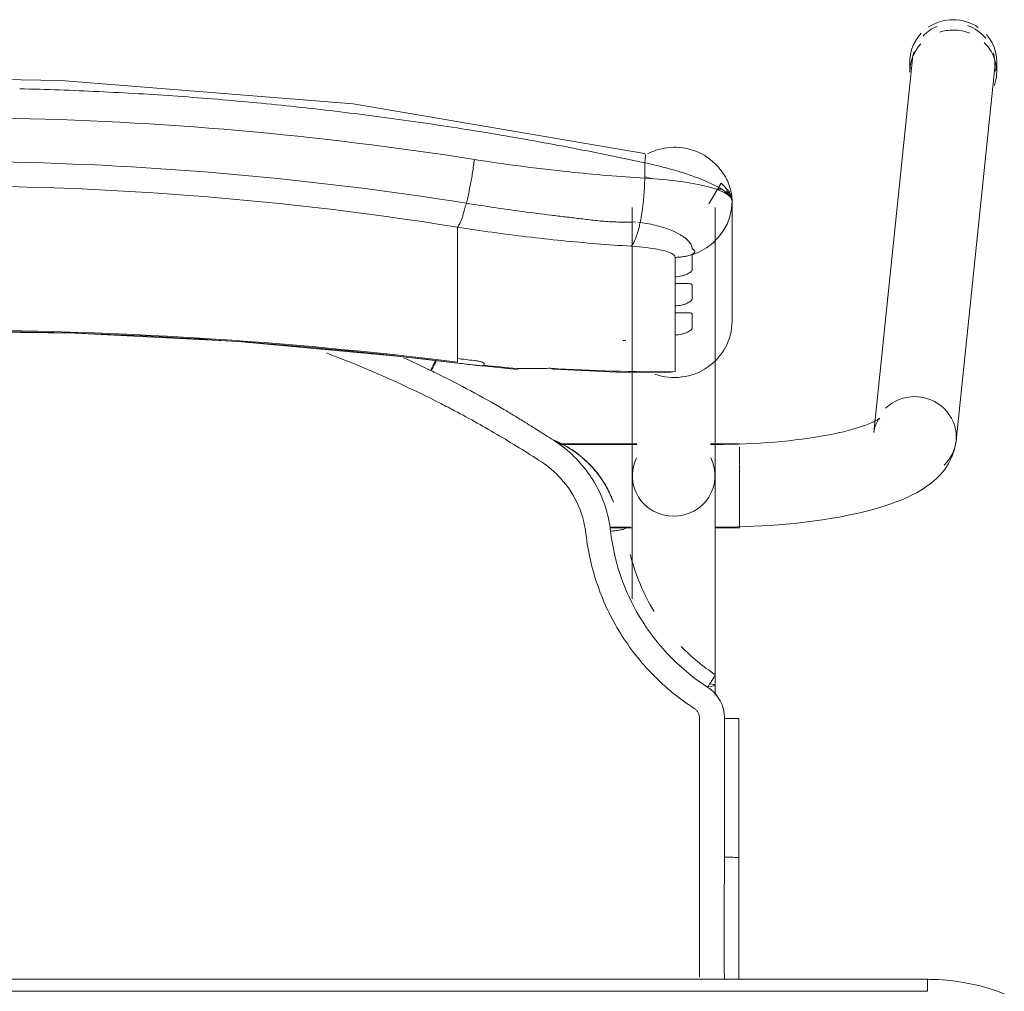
# Model space of a CAD drawing. Header units: metres. Extents: x 3 to 42.2, y -72.9 to -48.7.
# Tile 117 of 189: x 37.07 to 37.316, y -55.584 to -55.341. Entities that reach past the tile are written whole.
import ezdxf

# ---------------------------------------------------------------- set-up
doc = ezdxf.new("R2010")
doc.units = ezdxf.units.M
doc.layers.add('I-FURN', color=7, linetype='Continuous', lineweight=18)

# ---------------------------------------------------------------- blocks, each defined once
blk = doc.blocks.new('ConjuntoParaAlunoTamanho6 - CJA06_ConjuntoParaAlunoTamanho6-V19-1PAV')
at = {"layer": 'I-FURN', "color": 253, "true_color": 0xaaaaaa}
for p, q in [((0.24321, 0.29526), (0.23354, 0.20182)), ((0.24254, 0.29456), (0.24254, 0.29197)), ((0.25413, 0.19969), (0.2638, 0.29312)), ((0.2643, 0.29197), (0.2643, 0.29456)), ((0.1981, 0.22964), (0.1981, 0.25969)), ((0.17315, 0.25812), (0.17315, 0.19097)), ((0.19385, 0.19097), (0.19385, 0.25812)), ((0.17457, 0.25441), (0.17513, 0.25435)), ((0.1959, 0.25221), (0.19685, 0.25395)), ((0.19685, 0.25395), (0.19754, 0.2558)), ((0.12943, 0.2438), (0.12943, 0.25317)), ((0.19471, 0.25062), (0.1959, 0.25221)), ((0.12943, 0.24214), (0.12943, 0.24376)), ((0.12943, 0.24214), (0.12943, 0.23653)), ((0.18386, 0.23904), (0.18386, 0.24073)), ((0.12943, 0.23653), (0.12943, 0.23486)), ((0.12943, 0.23486), (0.12943, 0.22925)), ((0.18386, 0.23176), (0.18386, 0.23345)), ((0.12943, 0.22759), (0.12943, 0.22925)), ((0.12943, 0.22759), (0.12943, 0.22197)), ((0.18386, 0.21701), (0.18386, 0.22617)), ((0.12943, 0.22031), (0.12943, 0.22197)), ((0.12946, 0.21915), (0.14434, 0.21757)), ((0.17944, 0.21689), (0.18173, 0.21678)), ((0.17429, 0.19894), (0.15474, 0.19894)), ((0.17429, 0.19879), (0.15494, 0.19879)), ((0.2, 0.19894), (0.19271, 0.19894)), ((0.19385, 0.19879), (0.19271, 0.19879)), ((0.19385, 0.19845), (0.19385, 0.19879)), ((0.19385, 0.19764), (0.19385, 0.19845)), ((0.2, 0.1938), (0.2, 0.19814)), ((0.19385, 0.1916), (0.19385, 0.19367)), ((0.2, 0.18573), (0.2, 0.19364)), ((0.19385, 0.18582), (0.19385, 0.18688)), ((0.19385, 0.18371), (0.19385, 0.18582)), ((0.2, 0.17794), (0.2, 0.1856)), ((0.16757, 0.17809), (0.17268, 0.17809)), ((0.1676, 0.17794), (0.17323, 0.17794)), ((0.19377, 0.17794), (0.2, 0.17794)), ((0.19385, 0.17809), (0.19385, 0.17951)), ((0.19385, 0.13604), (0.19385, 0.13857)), ((0.19983, 0.13021), (0.19982, 0.0953)), ((0.19982, 0.06497), (0.19982, 0.0953)), ((0.247, 0.06497), (-0.247, 0.06497)), ((0.247, 0.06497), (-0.247, 0.06497)), ((0.247, 0.06497), (0.247, 0.06197))]:
    blk.add_line(p, q, dxfattribs=at)
at = {"layer": 'I-FURN', "color": 253, "true_color": 0xaaaaaa, "flags": 128}
for points in [[(0.17623, 0.27161), (0.10331, 0.28398), (0.03018, 0.28985), (0.0001, 0.2904)], [(0.17627, 0.2654), (0.17627, 0.26637), (0.17627, 0.26734), (0.17627, 0.26831), (0.17627, 0.26928)], [(0.1981, 0.25971), (0.19792, 0.26092), (0.19739, 0.26208), (0.1954, 0.2642), (0.19227, 0.25896)], [(0.19754, 0.2558), (0.19796, 0.25773), (0.1981, 0.25969)], [(0.1981, 0.25971), (0.1981, 0.2522), (0.1981, 0.24468)], [(0.1981, 0.22964), (0.1981, 0.23715), (0.1981, 0.24467), (0.1981, 0.25218), (0.1981, 0.25969)], [(0.19172, 0.24799), (0.19331, 0.2492), (0.19471, 0.25062)], [(0.1881, 0.24628), (0.18997, 0.24701), (0.19172, 0.24799)], [(0.18386, 0.24073), (0.18386, 0.24195), (0.18386, 0.24317), (0.18386, 0.24439), (0.18386, 0.24561)], [(0.1881, 0.24628), (0.1881, 0.24532), (0.1881, 0.24435), (0.1881, 0.24339), (0.1881, 0.24243)], [(0.18386, 0.23345), (0.18386, 0.23485), (0.18386, 0.23624), (0.18386, 0.23764), (0.18386, 0.23904)], [(0.1881, 0.23868), (0.1881, 0.2378), (0.1881, 0.23692), (0.1881, 0.23603), (0.1881, 0.23515)], [(0.18386, 0.22617), (0.18386, 0.22757), (0.18386, 0.22897), (0.18386, 0.23036), (0.18386, 0.23176)], [(0.1881, 0.23141), (0.1881, 0.23052), (0.1881, 0.22964), (0.1881, 0.22876), (0.1881, 0.22787)], [(-0.12926, 0.21915), (-0.08865, 0.22342), (-0.0479, 0.2261), (-0.00707, 0.22717), (0.03376, 0.22666), (0.07455, 0.22454), (0.11521, 0.22083), (0.12946, 0.21915)], [(0.12943, 0.21937), (0.12943, 0.21961), (0.12943, 0.21984), (0.12943, 0.22007), (0.12943, 0.22031)], [(0.1361, 0.21901), (0.1361, 0.21893), (0.1361, 0.21886), (0.1361, 0.21878), (0.1361, 0.2187)], [(0.15351, 0.21761), (0.16928, 0.2169), (0.18131, 0.21677)], [(0.18173, 0.21678), (0.18279, 0.21686), (0.18386, 0.21701)], [(0.23507, 0.20536), (0.23501, 0.20531), (0.23482, 0.20518), (0.23451, 0.20499), (0.23408, 0.20476), (0.23355, 0.20449), (0.23291, 0.2042), (0.23217, 0.20389), (0.23133, 0.20358), (0.23041, 0.20326), (0.22941, 0.20294), (0.22832, 0.20262), (0.22717, 0.2023), (0.22594, 0.20199), (0.22464, 0.20169), (0.22328, 0.2014), (0.22186, 0.20112), (0.22039, 0.20086), (0.21886, 0.2006), (0.21729, 0.20036), (0.21567, 0.20014), (0.214, 0.19993), (0.2123, 0.19973), (0.21057, 0.19956), (0.2088, 0.1994), (0.207, 0.19926), (0.20518, 0.19913), (0.20334, 0.19903), (0.20148, 0.19894), (0.19961, 0.19888), (0.19772, 0.19883), (0.19583, 0.1988), (0.19394, 0.19879), (0.19385, 0.19879)], [(0.23354, 0.20182), (0.23373, 0.20287), (0.23403, 0.20376), (0.23437, 0.20445), (0.23469, 0.20492), (0.23492, 0.20521), (0.23505, 0.20534), (0.23507, 0.20536)], [(0.25413, 0.19969), (0.25375, 0.19762), (0.25311, 0.19572), (0.25226, 0.19403), (0.25129, 0.19256), (0.25023, 0.19128), (0.24913, 0.19017), (0.24799, 0.18919), (0.24683, 0.18832), (0.24563, 0.18753), (0.24441, 0.18681), (0.24316, 0.18615), (0.24188, 0.18553), (0.24055, 0.18496), (0.23919, 0.18441), (0.23778, 0.1839), (0.23633, 0.18341), (0.23483, 0.18295), (0.2333, 0.18251), (0.23171, 0.1821), (0.23008, 0.1817), (0.22841, 0.18133), (0.2267, 0.18098), (0.22495, 0.18064), (0.22315, 0.18033), (0.22132, 0.18004), (0.21946, 0.17976), (0.21756, 0.17951), (0.21562, 0.17928), (0.21366, 0.17906), (0.21168, 0.17887), (0.20967, 0.1787), (0.20763, 0.17855), (0.20558, 0.17842), (0.20352, 0.17831), (0.20144, 0.17823), (0.19935, 0.17816), (0.19725, 0.17811), (0.19515, 0.17809), (0.19385, 0.17809)], [(0.17315, 0.16015), (0.17315, 0.162), (0.17315, 0.16382), (0.17315, 0.1656), (0.17315, 0.16735), (0.17315, 0.16905), (0.17315, 0.17071), (0.17315, 0.17233), (0.17315, 0.1739), (0.17315, 0.17541), (0.17315, 0.17687), (0.17315, 0.17828), (0.17315, 0.17963), (0.17315, 0.18092), (0.17315, 0.18215), (0.17315, 0.18331), (0.17315, 0.18441), (0.17315, 0.18544), (0.17315, 0.1864), (0.17315, 0.18729), (0.17315, 0.1881), (0.17315, 0.18885), (0.17315, 0.18951), (0.17315, 0.19011), (0.17315, 0.19062), (0.17315, 0.19097)], [(0.19385, 0.19097), (0.19385, 0.19051), (0.19385, 0.18998), (0.19385, 0.18937), (0.19385, 0.18869), (0.19385, 0.18793), (0.19385, 0.1871), (0.19385, 0.18619), (0.19385, 0.18522), (0.19385, 0.18417), (0.19385, 0.18306), (0.19385, 0.18188), (0.19385, 0.18064), (0.19385, 0.17934), (0.19385, 0.17798), (0.19385, 0.17656), (0.19385, 0.17508), (0.19385, 0.17355), (0.19385, 0.17198), (0.19385, 0.17035), (0.19385, 0.16868), (0.19385, 0.16696), (0.19385, 0.16521), (0.19385, 0.16342), (0.19385, 0.16159), (0.19385, 0.15974), (0.19385, 0.15785), (0.19385, 0.15594), (0.19385, 0.15401), (0.19385, 0.15206), (0.19385, 0.15009), (0.19385, 0.14811), (0.19385, 0.14612), (0.19385, 0.14413), (0.19385, 0.14213), (0.19385, 0.14013), (0.19385, 0.13857)], [(0.16841, 0.18432), (0.16841, 0.18434), (0.16841, 0.18435), (0.16841, 0.18437), (0.16841, 0.18438)], [(0.19623, 0.13025), (0.19623, 0.12639), (0.19623, 0.12254), (0.19623, 0.11868), (0.19623, 0.11483), (0.19623, 0.11097), (0.19623, 0.10712), (0.19623, 0.10327), (0.19623, 0.09941), (0.19623, 0.09556)], [(0.2662, 0.06136), (0.26421, 0.06209), (0.2622, 0.06274), (0.26015, 0.06331), (0.25809, 0.06379), (0.25601, 0.0642), (0.25391, 0.06451), (0.25181, 0.06475), (0.24969, 0.0649), (0.24757, 0.06496), (0.247, 0.06497)], [(0.247, 0.06197), (0.1235, 0.06197), (0, 0.06197), (-0.1235, 0.06197), (-0.247, 0.06197)], [(-0.247, 0.06197), (-0.1235, 0.06197), (0, 0.06197), (0.1235, 0.06197), (0.247, 0.06197)]]:
    blk.add_lwpolyline(points, dxfattribs=at)
at = {"layer": 'I-FURN', "color": 253, "true_color": 0xaaaaaa}
for centre, major_axis, ratio, start_param, end_param in [((0.25351, 0.29419), (-0.01029, 0.00107), 0.967158, 5.223081, 5.643454), ((0.25342, 0.29456), (0.01088, 0), 0.965926, 1.570796, 2.182166), ((0.25342, 0.29456), (-0.01088, 0), 0.965926, 4.098128, 4.712389), ((0.25351, 0.29419), (-0.01029, 0.00107), 0.967158, 3.921544, 4.46746), ((0.25342, 0.29456), (0.01088, 0), 0.965926, 2.396414, 3.312013), ((0.25342, 0.29197), (0.01088, 0), 0.965926, 1.581694, 1.883969), ((0.25342, 0.29197), (0.01088, 0), 0.965926, 1.176355, 1.570796), ((0.25342, 0.29456), (0.01088, 0), 0.965926, 6.052088, 6.985956), ((0.25342, 0.29197), (0.01088, 0), 0.965926, 2.409324, 3.141593), ((0.25342, 0.29197), (0.01088, 0), 0.965926, 5.959867, 7.062609), ((0.25351, 0.29419), (-0.01029, 0.00107), 0.967158, 6.102343, 6.382991), ((0.25351, 0.29419), (-0.01029, 0.00107), 0.967158, 3.141593, 3.502975), ((0.0001, -0.77159), (1.0211, 0), 0.978148, 1.443771, 1.697822), ((0.0001, -0.77117), (1.0209, 0), 0.978148, 1.443771, 1.697822), ((0.1837, 0.22964), (0.0144, 0), 0.978148, 4.362105, 6.283185), ((0.17947, 0.60128), (0.385, 0), 0.978148, 4.689765, 4.691852), ((0.17947, 0.60356), (0.395, 0), 0.978148, 4.585364, 4.595996), ((0.17947, 0.60221), (0.3948, 0), 0.978148, 4.585364, 4.595936), ((0.17947, 0.60263), (0.395, 0), 0.978148, 4.602237, 4.623287), ((0.14521, 0.22754), (0.00087, 0.00996), 0.018501, 2.93296, 3.325659), ((0.17947, 0.60336), (0.395, 0), 0.978148, 4.644485, 4.723499), ((0.24383, 0.20075), (-0.01029, 0.00107), 0.967158, 4.812195, 5.597593), ((0.24383, 0.20075), (-0.01029, 0.00107), 0.967158, 3.241398, 4.812195), ((0.24383, 0.20075), (-0.01029, 0.00107), 0.967158, 2.456, 3.241398), ((0.1835, 0.19097), (0.01035, 0), 0.978148, 2.686587, 4.712389), ((0.1835, 0.19097), (0.01035, 0), 0.978148, 4.712389, 6.738191), ((0.1835, 0.13857), (0.01035, 0), 0.069756, 5.759587, 6.776353)]:
    blk.add_ellipse(centre, major_axis=major_axis, ratio=ratio, start_param=start_param, end_param=end_param, dxfattribs=at)
for points in [[(0.03973, 0.28708), (0.03313, 0.2874), (0.02653, 0.28763), (0.01992, 0.28779)], [(0.0595, 0.28591), (0.05292, 0.28638), (0.04633, 0.28677), (0.03973, 0.28708)], [(0.07921, 0.28427), (0.07265, 0.28489), (0.06608, 0.28544), (0.0595, 0.28591)], [(0.09885, 0.28217), (0.09232, 0.28294), (0.08577, 0.28365), (0.07921, 0.28427)], [(0.11839, 0.27961), (0.11189, 0.28054), (0.10538, 0.28139), (0.09885, 0.28217)], [(0.13782, 0.27661), (0.13136, 0.27768), (0.12489, 0.27868), (0.11839, 0.27961)], [(0.15712, 0.27316), (0.15071, 0.27438), (0.14427, 0.27553), (0.13782, 0.27661)], [(0.17627, 0.26928), (0.16991, 0.27065), (0.16353, 0.27194), (0.15712, 0.27316)], [(0.17627, 0.26928), (0.17633, 0.26966), (0.17642, 0.27037), (0.17644, 0.2712), (0.17636, 0.27149), (0.1763, 0.27156)], [(0.13164, 0.25914), (0.13175, 0.25959), (0.13198, 0.26053), (0.13231, 0.26203), (0.13262, 0.26359), (0.13292, 0.2652), (0.1332, 0.26684), (0.13344, 0.26848), (0.13359, 0.26956), (0.13366, 0.2701)], [(0.17513, 0.25435), (0.1752, 0.25471), (0.17534, 0.25544), (0.17553, 0.25659), (0.17571, 0.25778), (0.17586, 0.25902), (0.17599, 0.26028), (0.1761, 0.26156), (0.17618, 0.26285), (0.17624, 0.26413), (0.17626, 0.26498), (0.17627, 0.2654)], [(0.1981, 0.25969), (0.1981, 0.26035), (0.19703, 0.26165), (0.19239, 0.26338), (0.18523, 0.2647), (0.17934, 0.26523), (0.17627, 0.2654)], [(0.17811, 0.26528), (0.17751, 0.26545), (0.1769, 0.26561), (0.17629, 0.26577)], [(0.12943, 0.25317), (0.12952, 0.25327), (0.1297, 0.25353), (0.13, 0.25409), (0.13031, 0.25481), (0.13064, 0.25568), (0.13097, 0.2567), (0.1313, 0.25786), (0.13153, 0.2587), (0.13164, 0.25914)], [(0.17285, 0.2484), (0.17297, 0.2485), (0.1732, 0.24877), (0.17355, 0.24934), (0.17389, 0.25006), (0.17423, 0.25093), (0.17455, 0.25195), (0.17485, 0.25308), (0.17504, 0.25392), (0.17513, 0.25435)], [(0.18386, 0.24561), (0.18422, 0.24561), (0.18494, 0.24565), (0.18601, 0.24578), (0.18707, 0.24599), (0.18776, 0.24617), (0.1881, 0.24628)], [(0.12434, 0.2095), (0.11529, 0.21408), (0.10607, 0.21814), (0.09666, 0.22168)], [(0.11594, 0.2205), (0.11821, 0.21947), (0.12046, 0.21841), (0.1227, 0.21732)], [(0.1336, 0.21981), (0.13377, 0.21979), (0.1341, 0.21974), (0.13456, 0.21967), (0.13499, 0.21957), (0.13538, 0.21946), (0.13569, 0.21935), (0.13593, 0.21923), (0.13606, 0.21912), (0.1361, 0.21905), (0.1361, 0.21901)], [(0.12436, 0.21651), (0.12408, 0.21665), (0.12353, 0.21692), (0.12297, 0.21719), (0.1227, 0.21732)], [(0.12334, 0.21813), (0.12319, 0.21783), (0.12304, 0.21753), (0.12289, 0.21723)], [(0.1361, 0.2187), (0.1361, 0.21868), (0.13609, 0.21865), (0.13607, 0.21862), (0.13605, 0.2186)], [(0.14432, 0.21779), (0.14576, 0.21776), (0.1486, 0.21775), (0.15133, 0.21782), (0.15267, 0.21788)], [(0.15267, 0.21788), (0.1532, 0.21758), (0.15369, 0.21752), (0.15417, 0.21772)], [(0.14098, 0.20758), (0.13826, 0.20916), (0.13276, 0.21224), (0.12717, 0.21512), (0.12436, 0.21651)], [(0.12798, 0.20762), (0.12738, 0.20794), (0.12617, 0.20857), (0.12495, 0.20919), (0.12434, 0.2095)], [(0.1504, 0.19445), (0.14673, 0.19684), (0.13935, 0.20142), (0.13181, 0.20561), (0.12798, 0.20762)], [(0.14635, 0.20432), (0.14546, 0.20487), (0.14368, 0.20597), (0.14188, 0.20704), (0.14098, 0.20758)], [(0.15378, 0.19963), (0.15256, 0.20043), (0.1501, 0.202), (0.14762, 0.20355), (0.14638, 0.20431)], [(0.15863, 0.1971), (0.15703, 0.19822), (0.15531, 0.19916), (0.1535, 0.1999)], [(0.15374, 0.19972), (0.15472, 0.19931), (0.15575, 0.19881), (0.1568, 0.1982)], [(0.1625, 0.1911), (0.16134, 0.1928), (0.15869, 0.19594), (0.1555, 0.19851), (0.15378, 0.19963)], [(0.15448, 0.19112), (0.15386, 0.19174), (0.15256, 0.19292), (0.15114, 0.19396), (0.1504, 0.19445)], [(0.16156, 0.17636), (0.16124, 0.17915), (0.15968, 0.18454), (0.15645, 0.18912), (0.15448, 0.19112)], [(0.16371, 0.18924), (0.16352, 0.18955), (0.16313, 0.19018), (0.16271, 0.1908), (0.1625, 0.1911)], [(0.16501, 0.19076), (0.16537, 0.19026), (0.16604, 0.18925), (0.16695, 0.18767), (0.16775, 0.18603), (0.1682, 0.1849), (0.16841, 0.18432)], [(0.16774, 0.17706), (0.1675, 0.1792), (0.16656, 0.18343), (0.16479, 0.18738), (0.16371, 0.18924)], [(0.17146, 0.1778), (0.17147, 0.17776), (0.17128, 0.17766), (0.17046, 0.17746), (0.16921, 0.17725), (0.16823, 0.17712), (0.16774, 0.17706)], [(0.1786, 0.15703), (0.1759, 0.16144), (0.1739, 0.16628), (0.17265, 0.17129)], [(0.19391, 0.14119), (0.19084, 0.14321), (0.18795, 0.1456), (0.18537, 0.14827)], [(0.19199, 0.13805), (0.19225, 0.13846), (0.19278, 0.13928), (0.19344, 0.14033), (0.19385, 0.14103), (0.19393, 0.14119), (0.19391, 0.14119)], [(0.19623, 0.13025), (0.19622, 0.13104), (0.19604, 0.13255), (0.19519, 0.13473), (0.19383, 0.13663), (0.19265, 0.13762), (0.19199, 0.13805)], [(0.19, 0.13025), (0.19, 0.1305), (0.18994, 0.13099), (0.18966, 0.1317), (0.18922, 0.13231), (0.18884, 0.13263), (0.18863, 0.13277)], [(0.19, 0.09555), (0.19, 0.09868), (0.19, 0.10482), (0.19, 0.11314), (0.19, 0.12173), (0.19, 0.1274), (0.19, 0.13025)], [(0.19982, 0.1302), (0.19984, 0.13021), (0.19969, 0.13022), (0.19891, 0.13024), (0.1977, 0.13025), (0.19672, 0.13025), (0.19623, 0.13025)], [(0.19982, 0.1302), (0.19982, 0.12729), (0.19982, 0.12438), (0.19982, 0.12147)], [(0.19982, 0.09529), (0.19982, 0.1011), (0.19982, 0.11273), (0.19982, 0.12438), (0.19982, 0.1302)], [(0.19982, 0.11273), (0.19982, 0.10691), (0.19982, 0.1011), (0.19982, 0.09528)], [(0.19623, 0.09556), (0.19662, 0.09556), (0.19701, 0.09556), (0.19738, 0.09555)], [(0.19738, 0.09555), (0.19775, 0.09554), (0.1981, 0.09553), (0.19841, 0.09551)], [(0.19982, 0.0953), (0.19982, 0.0953), (0.19982, 0.09529), (0.19982, 0.09529)], [(0.19982, 0.06497), (0.19982, 0.07507), (0.19982, 0.08518), (0.19982, 0.09529)], [(0.19982, 0.07478), (0.19982, 0.07151), (0.19982, 0.06824), (0.19982, 0.06497)]]:
    blk.add_open_spline(points, degree=3, dxfattribs=at)
for points, knots in [([(-0.13346, 0.2701), (-0.0847, 0.2778), (0.00519, 0.28415), (0.09466, 0.27626), (0.13366, 0.2701)], [-1, -1, -1, -1, -0.444444, 0, 0, 0, 0]), ([(0.17699, 0.27153), (0.17765, 0.27187), (0.17927, 0.27255), (0.18196, 0.27315), (0.18496, 0.2732), (0.18741, 0.27274), (0.18905, 0.27216), (0.18996, 0.27176), (0.19062, 0.27143), (0.19127, 0.27106), (0.19212, 0.27051), (0.19313, 0.26973), (0.19423, 0.2687), (0.19516, 0.26763), (0.19594, 0.26656), (0.1966, 0.26547), (0.19712, 0.26439), (0.19752, 0.26334), (0.1978, 0.26234), (0.19804, 0.26108), (0.1981, 0.26023), (0.1981, 0.25971)], [0.3275759, 0.3275759, 0.3275759, 0.3275759, 0.375, 0.4375, 0.5, 0.5625, 0.59375, 0.609375, 0.625, 0.640625, 0.65625, 0.6875, 0.71875, 0.75, 0.78125, 0.8125, 0.84375, 0.875, 0.90625, 0.9375, 1, 1, 1, 1]), ([(-0.13144, 0.25914), (-0.08343, 0.26683), (0.00512, 0.27318), (0.09323, 0.26529), (0.13164, 0.25914)], [-1, -1, -1, -1, -0.444444, 0, 0, 0, 0]), ([(0.13366, 0.2701), (0.14155, 0.26885), (0.15578, 0.26699), (0.16997, 0.2658), (0.17627, 0.2654)], [-1, -1, -1, -1, -0.444444, 0, 0, 0, 0]), ([(0.17627, 0.26928), (0.1778, 0.26895), (0.18084, 0.26823), (0.1851, 0.26704), (0.18885, 0.26578), (0.19302, 0.26411), (0.19708, 0.26187), (0.1981, 0.26034), (0.1981, 0.25971)], [0, 0, 0, 0, 0.125, 0.25, 0.375, 0.5, 0.75, 1, 1, 1, 1]), ([(0.12943, 0.25317), (0.08224, 0.26075), (-0.00484, 0.26702), (-0.09148, 0.25924), (-0.12923, 0.25317)], [-1, -1, -1, -1, -0.444444, 0, 0, 0, 0]), ([(0.19589, 0.26257), (0.19565, 0.26263), (0.19517, 0.26271), (0.1947, 0.26267), (0.19448, 0.26263)], [0.3140409, 0.3140409, 0.3140409, 0.3140409, 0.375, 0.4333514, 0.4333514, 0.4333514, 0.4333514]), ([(0.1981, 0.25971), (0.1981, 0.26024), (0.19787, 0.26101), (0.19723, 0.26183), (0.19682, 0.26214), (0.1966, 0.26226)], [0, 0, 0, 0, 0.125, 0.1875, 0.25, 0.25, 0.25, 0.25]), ([(0.13164, 0.25914), (0.13399, 0.25877), (0.13871, 0.25805), (0.14577, 0.25706), (0.15166, 0.25629), (0.15577, 0.2558), (0.15812, 0.25552), (0.15988, 0.25532), (0.16163, 0.25511), (0.16339, 0.25489), (0.16514, 0.25469), (0.16691, 0.25455), (0.16868, 0.25447), (0.17104, 0.2544), (0.17282, 0.25442), (0.17401, 0.25447)], [0, 0, 0, 0, 0.166667, 0.333333, 0.5, 0.583333, 0.625, 0.666667, 0.708333, 0.75, 0.791667, 0.833333, 0.875, 0.916667, 1, 1, 1, 1]), ([(0.17513, 0.25435), (0.17661, 0.25414), (0.17948, 0.25358), (0.18284, 0.25246), (0.1849, 0.25145), (0.18608, 0.25069), (0.18754, 0.24953), (0.18812, 0.24854), (0.1881, 0.24778)], [0, 0, 0, 0, 0.2, 0.4, 0.55, 0.625, 0.7, 1, 1, 1, 1]), ([(0.12943, 0.25317), (0.13522, 0.25225), (0.14681, 0.25064), (0.16129, 0.24919), (0.16997, 0.24858), (0.17285, 0.2484)], [0, 0, 0, 0, 0.4, 0.8, 1, 1, 1, 1]), ([(0.17285, 0.2484), (0.17555, 0.24823), (0.17966, 0.24775), (0.18317, 0.24668), (0.18386, 0.24597), (0.18386, 0.24561)], [0, 0, 0, 0, 0.444444, 0.722222, 1, 1, 1, 1]), ([(0.18823, 0.24771), (0.18829, 0.24767), (0.18839, 0.2476), (0.18849, 0.24751), (0.18856, 0.24744), (0.1886, 0.24738), (0.18864, 0.24733), (0.1887, 0.24726), (0.18876, 0.24718), (0.1888, 0.24708), (0.18879, 0.247), (0.18877, 0.24693), (0.18873, 0.24686), (0.18866, 0.24676), (0.1885, 0.24657), (0.18828, 0.2464), (0.1881, 0.24628)], [0.0676648, 0.0676648, 0.0676648, 0.0676648, 0.1666667, 0.25, 0.2916667, 0.3333333, 0.375, 0.4166667, 0.5, 0.5833333, 0.625, 0.6666667, 0.7083333, 0.75, 0.8333333, 1, 1, 1, 1]), ([(0.1881, 0.24243), (0.1881, 0.24236), (0.18804, 0.24222), (0.18782, 0.24198), (0.18743, 0.2417), (0.18691, 0.24142), (0.18629, 0.24117), (0.18532, 0.24088), (0.18448, 0.24075), (0.18386, 0.24073)], [0, 0, 0, 0, 0.125, 0.25, 0.375, 0.5, 0.625, 0.75, 1, 1, 1, 1]), ([(0.18386, 0.23904), (0.18448, 0.23902), (0.18532, 0.23903), (0.18629, 0.23904), (0.18691, 0.23904), (0.18743, 0.23902), (0.18782, 0.23896), (0.18804, 0.23885), (0.1881, 0.23875), (0.1881, 0.23868)], [0, 0, 0, 0, 0.25, 0.375, 0.5, 0.625, 0.75, 0.875, 1, 1, 1, 1]), ([(0.1881, 0.23515), (0.1881, 0.23508), (0.18804, 0.23494), (0.18782, 0.2347), (0.18743, 0.23442), (0.18691, 0.23414), (0.18629, 0.23389), (0.18532, 0.2336), (0.18448, 0.23348), (0.18386, 0.23345)], [0, 0, 0, 0, 0.125, 0.25, 0.375, 0.5, 0.625, 0.75, 1, 1, 1, 1]), ([(0.18386, 0.23176), (0.18448, 0.23175), (0.18532, 0.23175), (0.18629, 0.23176), (0.18691, 0.23176), (0.18743, 0.23174), (0.18782, 0.23168), (0.18804, 0.23158), (0.1881, 0.23147), (0.1881, 0.23141)], [0, 0, 0, 0, 0.25, 0.375, 0.5, 0.625, 0.75, 0.875, 1, 1, 1, 1]), ([(0.1881, 0.22787), (0.1881, 0.22781), (0.18804, 0.22767), (0.18782, 0.22742), (0.18743, 0.22714), (0.18691, 0.22687), (0.18629, 0.22661), (0.18532, 0.22633), (0.18448, 0.2262), (0.18386, 0.22617)], [0, 0, 0, 0, 0.125, 0.25, 0.375, 0.5, 0.625, 0.75, 1, 1, 1, 1]), ([(0.1227, 0.21732), (0.12291, 0.21776), (0.12333, 0.21859), (0.12371, 0.21933), (0.12387, 0.21964)], [0, 0, 0, 0, 0.25, 0.4631019, 0.4631019, 0.4631019, 0.4631019]), ([(0.12409, 0.21966), (0.12404, 0.21956), (0.12382, 0.21909), (0.12356, 0.21856), (0.12335, 0.21813)], [0.6823505, 0.6823505, 0.6823505, 0.6823505, 0.75, 1, 1, 1, 1]), ([(0.13605, 0.2186), (0.13602, 0.21857), (0.13593, 0.21853), (0.13575, 0.2185), (0.13549, 0.21849), (0.13508, 0.2185), (0.13445, 0.21856), (0.1339, 0.21862), (0.1336, 0.21866)], [0, 0, 0, 0, 0.125, 0.25, 0.375, 0.5, 0.75, 1, 1, 1, 1]), ([(0.15683, 0.19818), (0.15764, 0.19771), (0.15919, 0.19669), (0.16207, 0.19434), (0.16393, 0.19226), (0.16501, 0.19076)], [0, 0, 0, 0, 0.25, 0.5, 1, 1, 1, 1]), ([(0.16841, 0.18438), (0.16796, 0.18563), (0.16686, 0.18807), (0.16383, 0.19273), (0.16081, 0.19558), (0.15863, 0.1971)], [0, 0, 0, 0, 0.25, 0.5, 1, 1, 1, 1]), ([(0.18863, 0.13277), (0.18486, 0.13521), (0.17974, 0.13937), (0.17389, 0.14605), (0.17007, 0.15149), (0.1669, 0.15732), (0.16353, 0.16552), (0.16208, 0.17192), (0.16156, 0.17636)], [0, 0, 0, 0, 0.25, 0.375, 0.5, 0.625, 0.75, 1, 1, 1, 1]), ([(0.16774, 0.17706), (0.16854, 0.1701), (0.17345, 0.15474), (0.18461, 0.14281), (0.19199, 0.13805)], [0, 0, 0, 0, 0.444444, 1, 1, 1, 1]), ([(0.19, 0.06548), (0.19, 0.06617), (0.19, 0.06811), (0.19, 0.07088), (0.19, 0.07365), (0.19, 0.07618), (0.19, 0.07838), (0.19, 0.0801), (0.19, 0.08153), (0.19, 0.08284), (0.19, 0.08398), (0.19, 0.08486), (0.19, 0.08558), (0.19, 0.08626), (0.19, 0.0868), (0.19, 0.08716), (0.19, 0.08749), (0.19, 0.08795), (0.19, 0.08848), (0.19, 0.089), (0.19, 0.08963), (0.19, 0.09074), (0.19, 0.09261), (0.19, 0.0945), (0.19, 0.09555)], [0.4659091, 0.4659091, 0.4659091, 0.4659091, 0.4772727, 0.5, 0.5227273, 0.5454545, 0.5681818, 0.5909091, 0.6136364, 0.6363636, 0.6590909, 0.6818182, 0.7045455, 0.7272727, 0.75, 0.7727273, 0.7954545, 0.8181818, 0.8409091, 0.8636364, 0.8863636, 0.9090909, 0.9545455, 1, 1, 1, 1]), ([(0.19618, 0.06498), (0.19616, 0.06721), (0.1961, 0.07741), (0.19616, 0.08755), (0.19623, 0.09556)], [0.8400419, 0.8400419, 0.8400419, 0.8400419, 0.875, 1, 1, 1, 1]), ([(0.19841, 0.09551), (0.19872, 0.09549), (0.19926, 0.09545), (0.19973, 0.09538), (0.19982, 0.09532), (0.19982, 0.0953)], [0.4, 0.4, 0.4, 0.4, 0.6, 0.8, 0.9699288, 0.9699288, 0.9699288, 0.9699288])]:
    blk.add_open_spline(points, degree=3, knots=knots, dxfattribs=at)
blk = doc.blocks.new('4 GRE - ESCOLA DE CINEMA E AUDIOVISUAL CINE REX R07_rvt-1-1PAV')
at = {"layer": 'I-FURN', "color": 253, "lineweight": 18, "true_color": 0xaaaaaa}
blk.add_blockref('ConjuntoParaAlunoTamanho6 - CJA06_ConjuntoParaAlunoTamanho6-V19-1PAV', (37.04989, -55.6463), dxfattribs=at)

msp = doc.modelspace()

# ---------------------------------------------------------------- block references
at = {"lineweight": 5}
msp.add_blockref('4 GRE - ESCOLA DE CINEMA E AUDIOVISUAL CINE REX R07_rvt-1-1PAV', (0, 0), dxfattribs=at)

doc.saveas('drawing.dxf')
